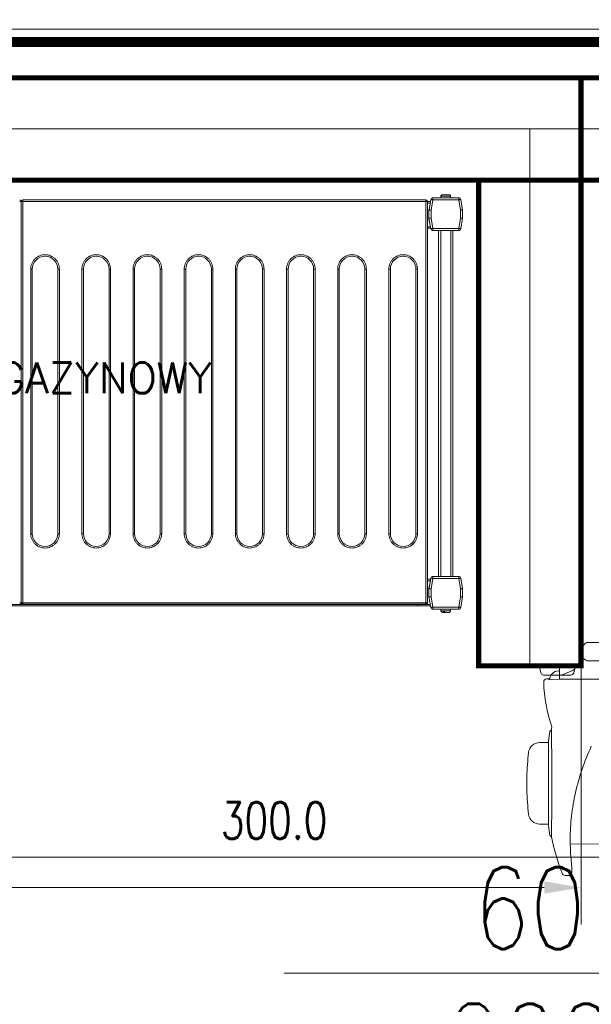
# Model space of a CAD drawing. Header units: millimetres. Extents: x -4835 to 23023, y -15404 to 3906.
# Tile 31 of 39: x -991 to -935, y 1384 to 1481. Entities that reach past the tile are written whole.
import ezdxf
from ezdxf.enums import TextEntityAlignment as Align

# ---------------------------------------------------------------- set-up
doc = ezdxf.new("R2010")
doc.units = ezdxf.units.MM
doc.layers.get('0').update_dxf_attribs({"lineweight": 9})
doc.layers.add('-AGP1_wymiary', color=8, linetype='Continuous', lineweight=9)
doc.layers.add('Budowlane - Sciany Wew', color=7, linetype='Continuous')
doc.layers.add('Ściany', color=51, linetype='Continuous')
doc.styles.add('Arch-Dim', font='romans.shx', dxfattribs={"width": 0.75})
doc.styles.add('Incold_std', font='simplex.shx', dxfattribs={"width": 0.8})
doc.styles.add('RomanS', font='simplex.shx')
doc.linetypes.add('BATTING', pattern='A,0.0001,-0.1,[134,ltypeshp.shx,S=0.1,R=0,X=-0.1,Y=0],-0.2,[134,ltypeshp.shx,S=0.1,R=180,X=0.1,Y=0],-0.1', length=0.4001)
doc.dimstyles.new('Standard 50', dxfattribs={"dimscale": 20, "dimtxt": 0.18, "dimasz": 0.18, "dimexe": 0.18, "dimexo": 0.0625, "dimgap": 0.09, "dimtad": 1, "dimdec": 1, "dimzin": 0, "dimdsep": 46, "dimtxsty": 'Arch-Dim', "dimcen": 0.09, "dimclrd": 2, "dimclre": 2, "dimclrt": 1, "dimadec": 0, "dimazin": 0, "dimtfac": 1, "dimtdec": 1, "dimtofl": 0, "dimtmove": 0, "dimatfit": 3, "dimfxl": 1, "dimtolj": 1, "dimtzin": 0, "dimarcsym": 0})

# ---------------------------------------------------------------- blocks, each defined once
blk = doc.blocks.new('40GAZ_podklad_lewy')
at = {"layer": 'Budowlane - Sciany Wew', "color": 251, "linetype": 'Continuous', "lineweight": 20}
blk.add_lwpolyline([(794.935, -844.747), (794.935, -837.247), (484.489, -837.247), (484.489, -649.298), (790.589, -649.298), (790.589, -574.798), (783.089, -574.798), (783.089, -641.744), (657.965, -641.745), (657.965, -462.297), (783.089, -462.296), (783.089, -472.298), (790.589, -472.298), (790.589, -452.224)], dxfattribs=at)
at = {"layer": 'Ściany', "const_width": 1}
blk.add_lwpolyline([(796.185, -845.997), (796.185, -835.997), (485.739, -835.997), (485.739, -650.548), (791.839, -650.548), (791.839, -573.548), (781.839, -573.548), (781.839, -640.493), (659.215, -640.495), (659.215, -463.548), (781.839, -463.546), (781.839, -473.548), (791.839, -473.548), (791.839, -450.975)], dxfattribs=at)
blk = doc.blocks.new('*D492')
at = {"layer": '-AGP1_wymiary', "color": 2, "lineweight": -2}
for p, q in [((43.703, 180), (82.702, 180)), ((79.102, 176.4), (79.102, 3.6)), ((43.703, 0), (82.702, 0))]:
    blk.add_line(p, q, dxfattribs=at)
at = {"layer": '-AGP1_wymiary', "color": 2}
for points in [[(79.702, 176.4), (78.502, 176.4), (79.102, 180)], [(78.502, 3.6), (79.702, 3.6), (79.102, 0)]]:
    blk.add_solid(points, dxfattribs=at)
at = {"layer": 'Defpoints', "color": 0}
for p in [(42.453, 180), (42.453, 0), (79.102, 0)]:
    blk.add_point(p, dxfattribs=at)
at = {"layer": '-AGP1_wymiary', "color": 1, "insert": (75.502, 90), "char_height": 3.6, "attachment_point": 5, "rotation": 90, "style": 'Arch-Dim'}
blk.add_mtext('\\A1;180.0', dxfattribs=at)
blk = doc.blocks.new('*D495')
at = {"layer": '-AGP1_wymiary', "color": 2, "lineweight": -2}
for p, q in [((40.75, 300), (79.749, 300)), ((76.149, 296.4), (76.149, 3.6)), ((40.75, 0), (79.749, 0))]:
    blk.add_line(p, q, dxfattribs=at)
at = {"layer": '-AGP1_wymiary', "color": 2}
for points in [[(76.749, 296.4), (75.549, 296.4), (76.149, 300)], [(75.549, 3.6), (76.749, 3.6), (76.149, 0)]]:
    blk.add_solid(points, dxfattribs=at)
at = {"layer": 'Defpoints', "color": 0}
for p in [(39.5, 300), (39.5, 0), (76.149, 0)]:
    blk.add_point(p, dxfattribs=at)
at = {"layer": '-AGP1_wymiary', "color": 1, "insert": (72.549, 150), "char_height": 3.6, "attachment_point": 5, "rotation": 90, "style": 'Arch-Dim'}
blk.add_mtext('\\A1;300.0', dxfattribs=at)
blk = doc.blocks.new('*U291')
at = {"lineweight": 15}
for p, q in [((72.833, -0.665), (72.683, -0.665)), ((72.983, -0.665), (72.833, -0.665)), ((72.833, -0.665), (72.833, -39.865)), ((72.983, -0.559), (72.983, -0.515)), ((112.383, -0.515), (72.983, -0.515)), ((72.983, -0.665), (72.983, -0.559)), ((72.983, -0.665), (72.983, -39.865)), ((112.383, -0.665), (72.983, -0.665)), ((112.383, -0.515), (112.383, -0.559)), ((112.383, -0.559), (112.383, -0.665)), ((112.383, -39.865), (112.383, -0.665)), ((112.533, -0.665), (112.383, -0.665)), ((112.533, -39.865), (112.533, -0.665)), ((112.533, -0.675), (112.829, -0.675)), ((112.533, -0.825), (112.802, -0.825)), ((112.866, -0.465), (112.686, -1.483)), ((113.063, -0.5), (112.883, -1.517)), ((113.063, -0.3), (113.063, -0.5)), ((115.587, -0.3), (113.063, -0.3)), ((115.587, -0.5), (113.063, -0.5)), ((113.85, -0.15), (113.85, -0.3)), ((114.8, -0.15), (113.85, -0.15)), ((113.857, -0.12), (113.853, -0.12)), ((114.797, -0.12), (114.793, -0.12)), ((114.8, -0.3), (114.8, -0.15)), ((115.587, -0.5), (115.587, -0.3)), ((115.766, -1.517), (115.587, -0.5)), ((115.963, -1.483), (115.784, -0.465)), ((115.784, -0.465), (115.966, -1.5)), ((112.683, -1.5), (112.686, -1.483)), ((112.683, -1.517), (112.683, -1.5)), ((112.883, -1.517), (112.683, -1.517)), ((112.683, -1.517), (112.683, -2.3)), ((112.883, -1.517), (112.883, -2.283)), ((115.766, -2.283), (115.766, -1.517)), ((115.966, -1.517), (115.766, -1.517)), ((115.966, -1.5), (115.966, -2.3)), ((115.966, -2.3), (115.966, -1.517)), ((112.683, -2.375), (112.683, -2.3)), ((112.683, -2.3), (112.866, -3.335)), ((112.815, -3.125), (112.683, -2.375)), ((112.883, -2.283), (113.063, -3.3)), ((115.587, -3.3), (115.766, -2.283)), ((115.784, -3.335), (115.966, -2.3)), ((115.966, -2.3), (115.784, -3.335)), ((112.533, -3.125), (112.815, -3.125)), ((112.533, -3.275), (112.842, -3.275)), ((113.063, -3.3), (115.587, -3.3)), ((113.063, -3.3), (113.063, -3.5)), ((113.063, -3.5), (115.587, -3.5)), ((113.625, -37.291), (113.625, -3.5)), ((113.825, -37.291), (113.825, -3.5)), ((114.825, -37.291), (114.825, -3.5)), ((115.025, -37.291), (115.025, -3.5)), ((115.587, -3.5), (115.587, -3.3)), ((112.866, -37.457), (112.686, -38.474)), ((113.063, -37.491), (112.883, -38.509)), ((113.063, -37.291), (113.063, -37.491)), ((115.587, -37.291), (113.063, -37.291)), ((115.587, -37.491), (113.063, -37.491)), ((115.587, -37.491), (115.587, -37.291)), ((115.766, -38.509), (115.587, -37.491)), ((115.963, -38.474), (115.784, -37.457)), ((112.533, -37.575), (112.842, -37.575)), ((112.533, -37.725), (112.815, -37.725)), ((112.683, -38.475), (112.815, -37.725)), ((112.683, -38.5), (112.683, -38.475)), ((112.683, -38.499), (112.683, -38.5)), ((112.683, -38.5), (112.683, -38.509)), ((112.683, -38.509), (112.683, -39.291)), ((112.883, -38.509), (112.683, -38.509)), ((112.683, -39.291), (112.866, -40.326)), ((112.683, -39.291), (112.683, -39.3)), ((112.683, -39.3), (112.866, -40.335)), ((112.883, -38.509), (112.883, -39.274)), ((112.883, -39.274), (113.063, -40.291)), ((115.587, -40.291), (115.766, -39.274)), ((115.966, -38.509), (115.766, -38.509)), ((115.766, -39.274), (115.766, -38.509)), ((115.784, -40.326), (115.966, -39.291)), ((115.784, -40.335), (115.966, -39.3)), ((115.966, -38.5), (115.966, -38.498)), ((115.966, -39.3), (115.966, -38.5)), ((115.966, -39.291), (115.966, -38.509)), ((111.583, -40.025), (4.383, -40.025)), ((111.583, -40.175), (4.383, -40.175)), ((72.683, -39.865), (72.833, -39.865)), ((72.833, -39.865), (72.983, -39.865)), ((72.983, -39.865), (112.383, -39.865)), ((72.983, -39.865), (72.983, -40.012)), ((72.983, -40.012), (72.983, -40.015)), ((72.983, -40.015), (112.383, -40.015)), ((111.583, -40.015), (111.583, -40.025)), ((111.583, -40.025), (111.583, -40.175)), ((111.583, -40.025), (112.811, -40.025)), ((111.583, -40.175), (112.837, -40.175)), ((112.383, -39.865), (112.533, -39.865)), ((112.383, -40.012), (112.383, -39.865)), ((112.383, -40.015), (112.383, -40.012)), ((113.063, -40.291), (115.587, -40.291)), ((113.063, -40.291), (113.063, -40.491)), ((115.587, -40.491), (115.587, -40.291)), ((113.063, -40.491), (115.587, -40.491)), ((113.063, -40.5), (115.587, -40.5)), ((113.85, -40.5), (113.85, -40.65)), ((113.85, -40.65), (114.8, -40.65)), ((114.091, -40.68), (114.201, -40.68)), ((114.241, -40.8), (114.147, -40.8)), ((114.8, -40.65), (114.8, -40.5))]:
    blk.add_line(p, q, dxfattribs=at)
at = {"color": 253, "lineweight": 15, "true_color": 0xa6a6a6}
for p, q in [((73.763, -33.115), (73.763, -7.265)), ((73.763, -7.265), (73.913, -7.265)), ((73.913, -33.115), (73.913, -7.265)), ((76.413, -7.265), (76.413, -33.115)), ((76.563, -7.265), (76.413, -7.265)), ((76.563, -7.265), (76.563, -33.115)), ((78.763, -33.115), (78.763, -7.265)), ((78.763, -7.265), (78.913, -7.265)), ((78.913, -33.115), (78.913, -7.265)), ((81.413, -7.265), (81.413, -33.115)), ((81.563, -7.265), (81.413, -7.265)), ((81.563, -7.265), (81.563, -33.115)), ((83.763, -33.115), (83.763, -7.265)), ((83.763, -7.265), (83.913, -7.265)), ((83.913, -33.115), (83.913, -7.265)), ((86.413, -7.265), (86.413, -33.115)), ((86.563, -7.265), (86.413, -7.265)), ((86.563, -7.265), (86.563, -33.115)), ((88.763, -33.115), (88.763, -7.265)), ((88.763, -7.265), (88.913, -7.265)), ((88.913, -33.115), (88.913, -7.265)), ((91.413, -7.265), (91.413, -33.115)), ((91.563, -7.265), (91.413, -7.265)), ((91.563, -7.265), (91.563, -33.115)), ((93.763, -33.115), (93.763, -7.265)), ((93.763, -7.265), (93.913, -7.265)), ((93.913, -33.115), (93.913, -7.265)), ((96.413, -7.265), (96.413, -33.115)), ((96.563, -7.265), (96.413, -7.265)), ((96.563, -7.265), (96.563, -33.115)), ((98.763, -33.115), (98.763, -7.265)), ((98.763, -7.265), (98.913, -7.265)), ((98.913, -33.115), (98.913, -7.265)), ((101.413, -7.265), (101.413, -33.115)), ((101.563, -7.265), (101.413, -7.265)), ((101.563, -7.265), (101.563, -33.115)), ((103.763, -33.115), (103.763, -7.265)), ((103.763, -7.265), (103.913, -7.265)), ((103.913, -33.115), (103.913, -7.265)), ((106.413, -7.265), (106.413, -33.115)), ((106.563, -7.265), (106.413, -7.265)), ((106.563, -7.265), (106.563, -33.115)), ((108.763, -33.115), (108.763, -7.265)), ((108.763, -7.265), (108.913, -7.265)), ((108.913, -33.115), (108.913, -7.265)), ((111.413, -7.265), (111.413, -33.115)), ((111.563, -7.265), (111.413, -7.265)), ((111.563, -7.265), (111.563, -33.115)), ((73.913, -33.115), (73.763, -33.115)), ((76.563, -33.115), (76.413, -33.115)), ((78.913, -33.115), (78.763, -33.115)), ((81.563, -33.115), (81.413, -33.115)), ((83.913, -33.115), (83.763, -33.115)), ((86.563, -33.115), (86.413, -33.115)), ((88.913, -33.115), (88.763, -33.115)), ((91.563, -33.115), (91.413, -33.115)), ((93.913, -33.115), (93.763, -33.115)), ((96.563, -33.115), (96.413, -33.115)), ((98.913, -33.115), (98.763, -33.115)), ((101.563, -33.115), (101.413, -33.115)), ((103.913, -33.115), (103.763, -33.115)), ((106.563, -33.115), (106.413, -33.115)), ((108.913, -33.115), (108.763, -33.115)), ((111.563, -33.115), (111.413, -33.115))]:
    blk.add_line(p, q, dxfattribs=at)
at = {"lineweight": 15, "flags": 128}
for points in [[(113.063, -0.5), (113.024, -0.493), (112.987, -0.487), (112.953, -0.481), (112.923, -0.475), (112.899, -0.471), (112.881, -0.468), (112.869, -0.466), (112.866, -0.465)], [(115.784, -0.465), (115.78, -0.466), (115.769, -0.468), (115.751, -0.471), (115.726, -0.475), (115.696, -0.481), (115.662, -0.487), (115.625, -0.493), (115.587, -0.5)], [(112.686, -1.483), (112.69, -1.483), (112.701, -1.485), (112.719, -1.489), (112.744, -1.493), (112.774, -1.498), (112.808, -1.504), (112.845, -1.511), (112.883, -1.517)], [(115.766, -1.517), (115.805, -1.511), (115.842, -1.504), (115.876, -1.498), (115.906, -1.493), (115.93, -1.489), (115.948, -1.485), (115.96, -1.483), (115.963, -1.483)], [(112.883, -2.283), (112.844, -2.286), (112.807, -2.289), (112.772, -2.292), (112.742, -2.295), (112.717, -2.297), (112.698, -2.299), (112.687, -2.3), (112.683, -2.3)], [(115.966, -2.3), (115.963, -2.3), (115.954, -2.299), (115.94, -2.298), (115.92, -2.296), (115.895, -2.294), (115.866, -2.291), (115.835, -2.288), (115.801, -2.286), (115.766, -2.283)], [(112.842, -3.275), (112.841, -3.272), (112.84, -3.264), (112.837, -3.25), (112.834, -3.231), (112.83, -3.208), (112.826, -3.182), (112.821, -3.154), (112.815, -3.125)], [(112.866, -3.335), (112.869, -3.334), (112.881, -3.332), (112.899, -3.329), (112.923, -3.325), (112.953, -3.319), (112.987, -3.313), (113.024, -3.307), (113.063, -3.3)], [(115.587, -3.3), (115.625, -3.307), (115.662, -3.313), (115.696, -3.319), (115.726, -3.325), (115.751, -3.329), (115.769, -3.332), (115.78, -3.334), (115.784, -3.335)], [(113.063, -37.491), (113.024, -37.484), (112.987, -37.478), (112.953, -37.472), (112.923, -37.467), (112.899, -37.462), (112.881, -37.459), (112.869, -37.457), (112.866, -37.457)], [(115.784, -37.457), (115.78, -37.457), (115.769, -37.459), (115.751, -37.462), (115.726, -37.467), (115.696, -37.472), (115.662, -37.478), (115.625, -37.484), (115.587, -37.491)], [(112.686, -38.474), (112.69, -38.475), (112.701, -38.477), (112.719, -38.48), (112.744, -38.484), (112.774, -38.489), (112.808, -38.495), (112.845, -38.502), (112.883, -38.509)], [(112.815, -37.725), (112.821, -37.696), (112.826, -37.668), (112.83, -37.642), (112.834, -37.619), (112.837, -37.6), (112.84, -37.586), (112.841, -37.578), (112.842, -37.575)], [(115.766, -38.509), (115.805, -38.502), (115.842, -38.495), (115.876, -38.489), (115.906, -38.484), (115.93, -38.48), (115.948, -38.477), (115.96, -38.475), (115.963, -38.474)], [(112.883, -39.274), (112.844, -39.277), (112.807, -39.28), (112.772, -39.283), (112.742, -39.286), (112.717, -39.288), (112.698, -39.29), (112.687, -39.291), (112.683, -39.291)], [(115.966, -39.291), (115.963, -39.291), (115.954, -39.29), (115.94, -39.289), (115.92, -39.287), (115.895, -39.285), (115.866, -39.283), (115.835, -39.28), (115.801, -39.277), (115.766, -39.274)], [(112.866, -40.326), (112.869, -40.325), (112.881, -40.323), (112.899, -40.32), (112.923, -40.316), (112.953, -40.311), (112.987, -40.305), (113.024, -40.298), (113.063, -40.291)], [(115.587, -40.291), (115.625, -40.298), (115.662, -40.305), (115.696, -40.311), (115.726, -40.316), (115.751, -40.32), (115.769, -40.323), (115.78, -40.325), (115.784, -40.326)]]:
    blk.add_lwpolyline(points, dxfattribs=at)
at = {"lineweight": 15}
for centre, radius, start, end in [((72.683, -0.665), 0.15, 0, 90), ((72.983, -0.665), 0.15, 90, 180), ((112.383, -0.665), 0.15, 0, 90), ((113.063, -0.5), 0.2, 90, 170), ((114, -0.15), 0.15, 168.46304, 180), ((114.65, -0.15), 0.15, 0, 11.53696), ((115.587, -0.5), 0.2, 10, 90), ((115.587, -0.5), 0.2, 10, 90), ((112.883, -1.517), 0.2, 170, 180), ((115.766, -1.517), 0.2, 0, 10), ((113.063, -3.3), 0.2, 190, 270), ((115.587, -3.3), 0.2, 270, 350), ((115.587, -3.3), 0.2, 270, 350), ((113.063, -37.491), 0.2, 90, 170), ((115.587, -37.491), 0.2, 10, 90), ((112.883, -38.509), 0.2, 170, 180), ((115.766, -38.509), 0.2, 0, 10), ((113.063, -40.291), 0.2, 190, 270), ((113.063, -40.3), 0.2, 190, 270), ((115.587, -40.291), 0.2, 270, 350), ((115.587, -40.3), 0.2, 270, 350), ((114, -40.65), 0.15, 180, 270), ((114.65, -40.65), 0.15, 270, 0)]:
    blk.add_arc(centre, radius, start, end, dxfattribs=at)
at = {"color": 253, "lineweight": 15, "true_color": 0xa6a6a6}
for centre, start, end in [((75.163, -7.265), 0, 180), ((80.163, -7.265), 0, 180), ((85.163, -7.265), 0, 180), ((90.163, -7.265), 0, 180), ((95.163, -7.265), 0, 180), ((100.163, -7.265), 0, 180), ((105.163, -7.265), 0, 180), ((110.163, -7.265), 0, 180), ((75.163, -33.115), 180, 0), ((80.163, -33.115), 180, 0), ((85.163, -33.115), 180, 0), ((90.163, -33.115), 180, 0), ((95.163, -33.115), 180, 0), ((100.163, -33.115), 180, 0), ((105.163, -33.115), 180, 0), ((110.163, -33.115), 180, 0)]:
    blk.add_arc(centre, 1.25, start, end, dxfattribs=at)
at = {"lineweight": 15}
for points, knots in [([(114.005, 0), (113.988, -0.002), (113.954, -0.005), (113.908, -0.031), (113.872, -0.07), (113.862, -0.103), (113.857, -0.12)], [0, 0, 0, 0, 0.250228, 0.500558, 0.74813, 1, 1, 1, 1]), ([(114.644, 0), (114.634, 0), (114.613, 0), (114.536, 0), (114.436, 0), (114.325, 0), (114.213, 0), (114.113, 0), (114.037, 0), (114.016, 0), (114.005, 0)], [0, 0, 0, 0, 0.1211745, 0.2500031, 0.378819, 0.4999934, 0.621181, 0.7499969, 0.8788255, 1, 1, 1, 1]), ([(114.793, -0.12), (114.788, -0.104), (114.778, -0.072), (114.744, -0.033), (114.698, -0.006), (114.663, -0.002), (114.644, 0)], [0, 0, 0, 0, 0.243628, 0.487231, 0.731943, 1, 1, 1, 1]), ([(72.683, -40.012), (72.693, -40.011), (72.714, -40.009), (72.743, -40), (72.77, -39.985), (72.8, -39.96), (72.828, -39.92), (72.831, -39.882), (72.833, -39.863)], [0, 0, 0, 0, 0.130781, 0.260022, 0.387973, 0.514587, 0.761732, 1, 1, 1, 1]), ([(72.833, -39.863), (72.835, -39.882), (72.839, -39.92), (72.867, -39.96), (72.897, -39.985), (72.923, -40), (72.953, -40.009), (72.973, -40.011), (72.983, -40.012)], [0, 0, 0, 0, 0.238268, 0.485413, 0.612027, 0.739978, 0.869219, 1, 1, 1, 1]), ([(112.383, -40.012), (112.393, -40.011), (112.414, -40.009), (112.443, -40), (112.47, -39.985), (112.5, -39.96), (112.528, -39.92), (112.531, -39.882), (112.533, -39.863)], [0, 0, 0, 0, 0.130778, 0.260041, 0.387968, 0.514579, 0.761745, 1, 1, 1, 1]), ([(114.045, -40.8), (114.052, -40.8), (114.074, -40.8), (114.117, -40.8), (114.147, -40.8)], [0, 0, 0, 0, 0.311906, 1, 1, 1, 1]), ([(114.147, -40.8), (114.141, -40.798), (114.128, -40.795), (114.11, -40.769), (114.097, -40.73), (114.093, -40.697), (114.091, -40.68)], [0, 0, 0, 0, 0.250224, 0.500526, 0.748162, 1, 1, 1, 1]), ([(114.201, -40.68), (114.203, -40.696), (114.207, -40.728), (114.22, -40.767), (114.238, -40.794), (114.251, -40.798), (114.258, -40.8)], [0, 0, 0, 0, 0.243636, 0.487267, 0.731983, 1, 1, 1, 1]), ([(114.258, -40.8), (114.295, -40.8), (114.37, -40.8), (114.48, -40.8), (114.572, -40.8), (114.629, -40.8), (114.654, -40.8), (114.648, -40.8), (114.647, -40.8)], [0, 0, 0, 0, 0.188936, 0.389821, 0.590682, 0.779625, 0.968579, 1, 1, 1, 1])]:
    blk.add_open_spline(points, degree=3, knots=knots, dxfattribs=at)
at = {"color": 253, "lineweight": 15, "true_color": 0xa6a6a6}
for points, knots in [([(73.763, -7.265), (73.768, -7.18), (73.777, -7.004), (73.855, -6.743), (73.984, -6.492), (74.166, -6.268), (74.39, -6.086), (74.641, -5.956), (74.902, -5.881), (75.163, -5.857), (75.424, -5.881), (75.685, -5.956), (75.936, -6.086), (76.16, -6.268), (76.342, -6.492), (76.471, -6.743), (76.549, -7.004), (76.559, -7.18), (76.563, -7.265)], [0, 0, 0, 0, 0.058258, 0.120006, 0.184321, 0.25, 0.31568, 0.379995, 0.441741, 0.5, 0.558258, 0.620006, 0.68432, 0.75, 0.815679, 0.879994, 0.941742, 1, 1, 1, 1]), ([(78.763, -7.265), (78.768, -7.18), (78.777, -7.004), (78.855, -6.743), (78.984, -6.492), (79.166, -6.268), (79.39, -6.086), (79.641, -5.956), (79.902, -5.881), (80.163, -5.857), (80.424, -5.881), (80.685, -5.956), (80.936, -6.086), (81.16, -6.268), (81.342, -6.492), (81.471, -6.743), (81.549, -7.004), (81.559, -7.18), (81.563, -7.265)], [0, 0, 0, 0, 0.058258, 0.120006, 0.184321, 0.25, 0.31568, 0.379994, 0.441742, 0.5, 0.558259, 0.620005, 0.68432, 0.75, 0.815679, 0.879994, 0.941742, 1, 1, 1, 1]), ([(83.763, -7.265), (83.768, -7.18), (83.777, -7.004), (83.855, -6.743), (83.984, -6.492), (84.166, -6.268), (84.39, -6.086), (84.641, -5.956), (84.902, -5.881), (85.163, -5.857), (85.424, -5.881), (85.685, -5.956), (85.936, -6.086), (86.16, -6.268), (86.342, -6.492), (86.471, -6.743), (86.549, -7.004), (86.559, -7.18), (86.563, -7.265)], [0, 0, 0, 0, 0.058258, 0.120006, 0.18432, 0.25, 0.31568, 0.379994, 0.441742, 0.5, 0.558258, 0.620005, 0.68432, 0.75, 0.81568, 0.879994, 0.941742, 1, 1, 1, 1]), ([(88.763, -7.265), (88.768, -7.18), (88.777, -7.004), (88.855, -6.743), (88.984, -6.492), (89.166, -6.268), (89.39, -6.086), (89.641, -5.956), (89.902, -5.881), (90.163, -5.857), (90.424, -5.881), (90.685, -5.956), (90.936, -6.086), (91.16, -6.268), (91.342, -6.492), (91.471, -6.743), (91.549, -7.004), (91.559, -7.18), (91.563, -7.265)], [0, 0, 0, 0, 0.058258, 0.120006, 0.18432, 0.25, 0.315679, 0.379994, 0.441742, 0.500001, 0.558258, 0.620006, 0.684321, 0.75, 0.81568, 0.879994, 0.941742, 1, 1, 1, 1]), ([(93.763, -7.265), (93.768, -7.18), (93.777, -7.004), (93.855, -6.743), (93.984, -6.492), (94.166, -6.268), (94.39, -6.086), (94.641, -5.956), (94.902, -5.881), (95.163, -5.857), (95.424, -5.881), (95.685, -5.956), (95.936, -6.086), (96.16, -6.268), (96.342, -6.492), (96.471, -6.743), (96.549, -7.004), (96.559, -7.18), (96.563, -7.265)], [0, 0, 0, 0, 0.058258, 0.120006, 0.18432, 0.25, 0.31568, 0.379995, 0.441742, 0.5, 0.558258, 0.620006, 0.68432, 0.75, 0.81568, 0.879994, 0.941742, 1, 1, 1, 1]), ([(98.763, -7.265), (98.768, -7.18), (98.777, -7.004), (98.855, -6.743), (98.984, -6.492), (99.166, -6.268), (99.39, -6.086), (99.641, -5.956), (99.902, -5.881), (100.163, -5.857), (100.424, -5.881), (100.685, -5.956), (100.936, -6.086), (101.16, -6.268), (101.342, -6.492), (101.471, -6.743), (101.549, -7.004), (101.559, -7.18), (101.563, -7.265)], [0, 0, 0, 0, 0.058258, 0.120006, 0.184321, 0.25, 0.31568, 0.379995, 0.441741, 0.5, 0.558258, 0.620006, 0.68432, 0.75, 0.815679, 0.879994, 0.941742, 1, 1, 1, 1]), ([(103.763, -7.265), (103.768, -7.18), (103.777, -7.004), (103.855, -6.743), (103.984, -6.492), (104.166, -6.268), (104.39, -6.086), (104.641, -5.956), (104.902, -5.881), (105.163, -5.857), (105.424, -5.881), (105.685, -5.956), (105.936, -6.086), (106.16, -6.268), (106.342, -6.492), (106.471, -6.743), (106.549, -7.004), (106.559, -7.18), (106.563, -7.265)], [0, 0, 0, 0, 0.058258, 0.120006, 0.184321, 0.25, 0.31568, 0.379994, 0.441742, 0.5, 0.558259, 0.620005, 0.68432, 0.75, 0.815679, 0.879994, 0.941742, 1, 1, 1, 1]), ([(108.763, -7.265), (108.768, -7.18), (108.777, -7.004), (108.855, -6.743), (108.984, -6.492), (109.166, -6.268), (109.39, -6.086), (109.641, -5.956), (109.902, -5.881), (110.163, -5.857), (110.424, -5.881), (110.685, -5.956), (110.936, -6.086), (111.16, -6.268), (111.342, -6.492), (111.471, -6.743), (111.549, -7.004), (111.559, -7.18), (111.563, -7.265)], [0, 0, 0, 0, 0.058258, 0.120006, 0.18432, 0.25, 0.31568, 0.379994, 0.441742, 0.5, 0.558258, 0.620005, 0.68432, 0.75, 0.81568, 0.879994, 0.941742, 1, 1, 1, 1]), ([(76.563, -33.115), (76.559, -33.2), (76.549, -33.376), (76.471, -33.637), (76.342, -33.888), (76.16, -34.112), (75.936, -34.294), (75.685, -34.424), (75.424, -34.499), (75.163, -34.523), (74.902, -34.499), (74.641, -34.424), (74.39, -34.294), (74.166, -34.112), (73.984, -33.888), (73.855, -33.637), (73.777, -33.376), (73.768, -33.2), (73.763, -33.115)], [0, 0, 0, 0, 0.058258, 0.120005, 0.184321, 0.25, 0.31568, 0.379994, 0.441742, 0.5, 0.558259, 0.620005, 0.68432, 0.75, 0.815679, 0.879995, 0.941742, 1, 1, 1, 1]), ([(81.563, -33.115), (81.559, -33.2), (81.549, -33.376), (81.471, -33.637), (81.342, -33.888), (81.16, -34.112), (80.936, -34.294), (80.685, -34.424), (80.424, -34.499), (80.163, -34.523), (79.902, -34.499), (79.641, -34.424), (79.39, -34.294), (79.166, -34.112), (78.984, -33.888), (78.855, -33.637), (78.777, -33.376), (78.768, -33.2), (78.763, -33.115)], [0, 0, 0, 0, 0.058258, 0.120005, 0.184321, 0.25, 0.31568, 0.379995, 0.441741, 0.5, 0.558258, 0.620006, 0.68432, 0.75, 0.815679, 0.879995, 0.941742, 1, 1, 1, 1]), ([(86.563, -33.115), (86.559, -33.2), (86.549, -33.376), (86.471, -33.637), (86.342, -33.888), (86.16, -34.112), (85.936, -34.294), (85.685, -34.424), (85.424, -34.499), (85.163, -34.523), (84.902, -34.499), (84.641, -34.424), (84.39, -34.294), (84.166, -34.112), (83.984, -33.888), (83.855, -33.637), (83.777, -33.376), (83.768, -33.2), (83.763, -33.115)], [0, 0, 0, 0, 0.058258, 0.120006, 0.18432, 0.25, 0.315679, 0.379995, 0.441742, 0.5, 0.558258, 0.620006, 0.68432, 0.75, 0.81568, 0.879995, 0.941742, 1, 1, 1, 1]), ([(91.563, -33.115), (91.559, -33.2), (91.549, -33.376), (91.471, -33.637), (91.342, -33.888), (91.16, -34.112), (90.936, -34.294), (90.685, -34.424), (90.424, -34.499), (90.163, -34.523), (89.902, -34.499), (89.641, -34.424), (89.39, -34.294), (89.166, -34.112), (88.984, -33.888), (88.855, -33.637), (88.777, -33.376), (88.768, -33.2), (88.763, -33.115)], [0, 0, 0, 0, 0.058258, 0.120006, 0.18432, 0.25, 0.315679, 0.379994, 0.441742, 0.499999, 0.558258, 0.620006, 0.684321, 0.75, 0.81568, 0.879994, 0.941742, 1, 1, 1, 1]), ([(96.563, -33.115), (96.559, -33.2), (96.549, -33.376), (96.471, -33.637), (96.342, -33.888), (96.16, -34.112), (95.936, -34.294), (95.685, -34.424), (95.424, -34.499), (95.163, -34.523), (94.902, -34.499), (94.641, -34.424), (94.39, -34.294), (94.166, -34.112), (93.984, -33.888), (93.855, -33.637), (93.777, -33.376), (93.768, -33.2), (93.763, -33.115)], [0, 0, 0, 0, 0.058258, 0.120005, 0.18432, 0.25, 0.31568, 0.379994, 0.441742, 0.5, 0.558258, 0.620005, 0.684321, 0.75, 0.81568, 0.879994, 0.941742, 1, 1, 1, 1]), ([(101.563, -33.115), (101.559, -33.2), (101.549, -33.376), (101.471, -33.637), (101.342, -33.888), (101.16, -34.112), (100.936, -34.294), (100.685, -34.424), (100.424, -34.499), (100.163, -34.523), (99.902, -34.499), (99.641, -34.424), (99.39, -34.294), (99.166, -34.112), (98.984, -33.888), (98.855, -33.637), (98.777, -33.376), (98.768, -33.2), (98.763, -33.115)], [0, 0, 0, 0, 0.058258, 0.120005, 0.184321, 0.25, 0.31568, 0.379994, 0.441742, 0.5, 0.558259, 0.620005, 0.68432, 0.75, 0.815679, 0.879995, 0.941742, 1, 1, 1, 1]), ([(106.563, -33.115), (106.559, -33.2), (106.549, -33.376), (106.471, -33.637), (106.342, -33.888), (106.16, -34.112), (105.936, -34.294), (105.685, -34.424), (105.424, -34.499), (105.163, -34.523), (104.902, -34.499), (104.641, -34.424), (104.39, -34.294), (104.166, -34.112), (103.984, -33.888), (103.855, -33.637), (103.777, -33.376), (103.768, -33.2), (103.763, -33.115)], [0, 0, 0, 0, 0.058258, 0.120005, 0.184321, 0.25, 0.31568, 0.379995, 0.441741, 0.5, 0.558258, 0.620006, 0.68432, 0.75, 0.815679, 0.879995, 0.941742, 1, 1, 1, 1]), ([(111.563, -33.115), (111.559, -33.2), (111.549, -33.376), (111.471, -33.637), (111.342, -33.888), (111.16, -34.112), (110.936, -34.294), (110.685, -34.424), (110.424, -34.499), (110.163, -34.523), (109.902, -34.499), (109.641, -34.424), (109.39, -34.294), (109.166, -34.112), (108.984, -33.888), (108.855, -33.637), (108.777, -33.376), (108.768, -33.2), (108.763, -33.115)], [0, 0, 0, 0, 0.058258, 0.120006, 0.18432, 0.25, 0.315679, 0.379995, 0.441742, 0.5, 0.558258, 0.620006, 0.68432, 0.75, 0.81568, 0.879995, 0.941742, 1, 1, 1, 1])]:
    blk.add_open_spline(points, degree=3, knots=knots, dxfattribs=at)
at = {"color": 7, "insert": (58, -20.4), "char_height": 3, "width": 116, "attachment_point": 5, "style": 'RomanS'}
blk.add_mtext('REGAŁ CHŁODNICZY MAGAZYNOWY\\P1160x408mm', dxfattribs=at)
blk = doc.blocks.new('*U38')
blk.add_line((30, 24), (30, -24))
at = {"transparency": 33554687}
for p, q in [((1.28, 2.949), (1.28, 7.099)), ((1.294, 7.099), (1.321, 1.943)), ((17.37, 7.099), (17.398, 3.943)), ((7.853, 6.005), (8.128, 5.879)), ((8.128, 5.879), (8.404, 5.757)), ((8.404, 5.757), (8.681, 5.639)), ((8.681, 5.639), (8.959, 5.525)), ((8.959, 5.525), (9.239, 5.415)), ((9.239, 5.415), (9.519, 5.309)), ((9.519, 5.309), (9.801, 5.207)), ((9.801, 5.207), (10.084, 5.108)), ((10.084, 5.108), (10.367, 5.014)), ((10.367, 5.014), (10.65, 4.923)), ((10.65, 4.923), (10.935, 4.837)), ((10.935, 4.837), (11.22, 4.754)), ((0.103, 4.471), (0, 4.499)), ((0.678, 4.279), (0.276, 4.386)), ((0.868, 3.16), (0.434, 4.183)), ((0.9, 3.989), (0.9, 2.889)), ((11.22, 4.754), (11.506, 4.676)), ((11.506, 4.676), (11.792, 4.601)), ((11.792, 4.601), (12.078, 4.53)), ((12.078, 4.53), (12.365, 4.464)), ((12.365, 4.464), (12.652, 4.401)), ((12.652, 4.401), (12.938, 4.342)), ((12.938, 4.342), (13.225, 4.288)), ((13.225, 4.288), (13.51, 4.237)), ((13.51, 4.237), (13.796, 4.191)), ((13.796, 4.191), (14.082, 4.148)), ((14.082, 4.148), (14.368, 4.109)), ((14.368, 4.109), (14.653, 4.075)), ((14.653, 4.075), (14.938, 4.044)), ((14.938, 4.044), (15.223, 4.017)), ((15.223, 4.017), (15.507, 3.994)), ((15.507, 3.994), (15.791, 3.975)), ((15.791, 3.975), (16.075, 3.96)), ((16.075, 3.96), (16.359, 3.949)), ((16.359, 3.949), (16.643, 3.942)), ((16.643, 3.942), (16.925, 3.939)), ((16.925, 3.939), (17.207, 3.94)), ((17.207, 3.94), (17.488, 3.944)), ((17.488, 3.944), (17.769, 3.953)), ((17.769, 3.953), (18.049, 3.966)), ((18.049, 3.966), (18.327, 3.982)), ((18.327, 3.982), (18.605, 4.003)), ((18.605, 4.003), (18.882, 4.027)), ((18.882, 4.027), (18.907, 4.03)), ((18.907, 4.03), (18.992, 4.038)), ((18.992, 4.038), (19.086, 4.047)), ((19.086, 4.047), (19.176, 4.055)), ((19.176, 4.055), (19.264, 4.062)), ((19.264, 4.062), (19.349, 4.069)), ((19.349, 4.069), (19.431, 4.076)), ((19.431, 4.076), (19.511, 4.082)), ((19.511, 4.082), (19.587, 4.087)), ((19.587, 4.087), (19.66, 4.091)), ((19.66, 4.091), (19.73, 4.095)), ((19.73, 4.095), (19.796, 4.098)), ((19.796, 4.098), (19.858, 4.1)), ((19.858, 4.1), (19.917, 4.101)), ((19.917, 4.101), (19.971, 4.102)), ((19.971, 4.102), (20.022, 4.101)), ((20.022, 4.101), (20.07, 4.1)), ((20.07, 4.1), (20.114, 4.097)), ((20.114, 4.097), (20.155, 4.094)), ((20.155, 4.094), (20.193, 4.089)), ((20.193, 4.089), (20.229, 4.082)), ((20.229, 4.082), (20.262, 4.072)), ((20.262, 4.072), (20.284, 4.063)), ((20.284, 4.063), (20.302, 4.052)), ((20.302, 4.052), (20.319, 4.04)), ((20.319, 4.04), (20.324, 4.035)), ((20.331, 4.027), (20.345, 4.011)), ((20.345, 4.011), (20.368, 3.984)), ((20.368, 3.984), (20.389, 3.961)), ((20.389, 3.961), (20.406, 3.941)), ((20.406, 3.941), (20.42, 3.925)), ((20.42, 3.925), (20.431, 3.912)), ((20.431, 3.912), (20.439, 3.903)), ((20.439, 3.903), (20.443, 3.898)), ((20.443, 3.898), (20.445, 3.896)), ((0, 2.899), (0.85, 2.899)), ((0.595, 2.889), (1.316, 2.889)), ((1.28, 2.949), (1.316, 2.949)), ((20.47, 3.83), (20.47, 3.432)), ((0.9, 2.064), (0.9, 1.382)), ((1.32, 1.896), (1.321, 1.927)), ((1.321, 1.927), (1.321, 1.943)), ((6.254, 2.101), (6.246, 2.101)), ((6.277, 2.101), (6.254, 2.101)), ((6.318, 2.102), (6.277, 2.101)), ((6.29, 2.08), (6.29, 2.101)), ((6.375, 2.103), (6.318, 2.102)), ((6.448, 2.104), (6.375, 2.103)), ((6.537, 2.106), (6.448, 2.104)), ((6.641, 2.108), (6.537, 2.106)), ((6.76, 2.11), (6.641, 2.108)), ((6.895, 2.112), (6.76, 2.11)), ((7.044, 2.115), (6.895, 2.112)), ((7.207, 2.117), (7.044, 2.115)), ((7.384, 2.12), (7.207, 2.117)), ((7.573, 2.123), (7.384, 2.12)), ((7.774, 2.125), (7.573, 2.123)), ((7.974, 2.128), (7.774, 2.125)), ((8.183, 2.131), (7.974, 2.128)), ((8.402, 2.133), (8.183, 2.131)), ((8.629, 2.135), (8.402, 2.133)), ((8.879, 2.138), (8.629, 2.135)), ((9.138, 2.14), (8.879, 2.138)), ((9.405, 2.142), (9.138, 2.14)), ((9.679, 2.144), (9.405, 2.142)), ((9.957, 2.146), (9.679, 2.144)), ((10.24, 2.147), (9.957, 2.146)), ((10.526, 2.148), (10.24, 2.147)), ((10.817, 2.149), (10.526, 2.148)), ((11.11, 2.15), (10.817, 2.149)), ((11.404, 2.15), (11.11, 2.15)), ((11.697, 2.15), (11.404, 2.15)), ((11.99, 2.149), (11.697, 2.15)), ((12.28, 2.149), (11.99, 2.149)), ((12.569, 2.148), (12.28, 2.149)), ((12.855, 2.146), (12.569, 2.148)), ((13.136, 2.145), (12.855, 2.146)), ((13.412, 2.143), (13.136, 2.145)), ((13.681, 2.141), (13.412, 2.143)), ((13.943, 2.139), (13.681, 2.141)), ((14.197, 2.137), (13.943, 2.139)), ((14.444, 2.134), (14.197, 2.137)), ((14.681, 2.131), (14.444, 2.134)), ((14.908, 2.129), (14.681, 2.131)), ((15.123, 2.126), (14.908, 2.129)), ((15.327, 2.123), (15.123, 2.126)), ((15.518, 2.12), (15.327, 2.123)), ((15.698, 2.118), (15.518, 2.12)), ((15.864, 2.115), (15.698, 2.118)), ((16.016, 2.113), (15.864, 2.115)), ((16.153, 2.11), (16.016, 2.113)), ((16.276, 2.108), (16.153, 2.11)), ((16.383, 2.106), (16.276, 2.108)), ((16.475, 2.105), (16.383, 2.106)), ((16.551, 2.103), (16.475, 2.105)), ((16.612, 2.102), (16.551, 2.103)), ((16.656, 2.101), (16.612, 2.102)), ((16.65, 2.101), (16.65, 2.08)), ((16.683, 2.101), (16.656, 2.101)), ((16.694, 2.101), (16.683, 2.101)), ((16.694, 2.101), (16.694, 2.101)), ((0.678, 1.08), (0, 0.899)), ((0.882, 1.278), (0.882, 1.267)), ((1.266, 1.849), (1.316, 1.849)), ((1.268, 1.649), (1.266, 1.849)), ((1.316, 1.849), (1.318, 1.854)), ((1.318, 1.854), (1.319, 1.871)), ((1.319, 1.871), (1.32, 1.896)), ((15.57, 1.824), (7.37, 1.824)), ((7.487, 0.941), (7.471, 1.824)), ((15.469, 1.824), (15.453, 0.941)), ((10.825, -0.294), (12.115, -0.294))]:
    blk.add_line(p, q, dxfattribs=at)
at = {"ltscale": 0.1, "transparency": 33554687}
blk.add_line((0.9, 2.889), (0.9, 2.064), dxfattribs=at)
at = {"transparency": 33554684}
blk.add_lwpolyline([(0.01, 6.949), (0.01, 6.999), (0.11, 6.999, 0.175422), (0.303, 7.068, 0.244753), (0.31, 7.086), (0.31, 7.124, 0.414214), (0.285, 7.149), (-2.465, 7.149, 0.414214), (-2.49, 7.124), (-2.49, 7.086, 0.200685), (-2.483, 7.068), (-2.431, 7.033), (-2.746, 7.102), (-2.757, 7.054, 0.414214), (-2.681, 6.934), (-2.29, 6.849), (-2.29, 5.57, 0.649069), (-0.49, 5.599), (-0.49, 6.849), (-0.09, 6.849, 0.414214), (0.01, 6.949)], format="xyb", dxfattribs=at)
blk.add_lwpolyline([(0, 5), (0, -5)], dxfattribs=at)
at = {"transparency": 33554687}
for centre, radius, start, end in [((-0.026, 3.988), 0.5, 23, 75), ((0.6, 3.989), 0.3, 0, 75), ((20.256, 3.962), 0.0994, 41.71563, 46.83776), ((20.37, 3.83), 0.1, 22.56127, 41.44038), ((20.37, 3.83), 0.1, 0, 22.56127), ((0.595, 2.789), 0.1, 90, 180), ((0.85, 2.949), 0.05, 270, 0), ((0.5, 3.004), 0.4, 0, 23), ((11.47, 26.549), 25, 282.05829, 290.62347), ((20.17, 3.432), 0.3, 290.61429, 0.07531), ((1.345, 2.789), 0.85, 180, 268.37737), ((1.27, 15.349), 14, 271.24448, 289.49813), ((5.976, 2.057), 0.1, 77.16233, 109.19666), ((11.47, 26.549), 25, 257.35791, 257.93975), ((6.41, 2.08), 0.12, 180, 260.87795), ((10.386, 26.842), 25.2, 260.87795, 263.11218), ((12.554, 26.842), 25.2, 276.88782, 279.12205), ((16.53, 2.08), 0.12, 279.12205, 0), ((0.6, 1.37), 0.3, 285, 339.90257), ((0.593, 1.382), 0.307, 340.12563, 0.00958), ((1.568, 1.652), 0.3, 180.5, 271.24448), ((7.37, 1.874), 0.05, 263.11218, 270), ((15.57, 1.874), 0.05, 270, 276.88782), ((8.587, 0.961), 1.1, 181, 263.57059), ((14.353, 0.961), 1.1, 276.42941, 359), ((11.47, 26.549), 26.85, 263.57059, 268.62246), ((11.47, 26.549), 26.85, 271.37754, 276.42941)]:
    blk.add_arc(centre, radius, start, end, dxfattribs=at)
at = {"insert": (19.663, -24), "char_height": 8, "width": 48, "attachment_point": 1, "rotation": 90, "style": 'Incold_std'}
blk.add_mtext('\\pxqc;60\\P200', dxfattribs=at)
blk = doc.blocks.new('*U490')
at = {"const_width": 0.5}
blk.add_lwpolyline([(117.453, 170), (117.453, 180), (180, 180), (180, 0), (0, 0), (0, 180), (57.453, 180), (57.453, 170), (10, 170), (10, 10), (170, 10), (170, 170)], close=True, dxfattribs=at)
at = {"color": 253, "linetype": 'BATTING', "ltscale": 12, "true_color": 0xadadad}
blk.add_lwpolyline([(57.453, 175), (5, 175), (5, 5), (175, 5), (175, 175), (117.453, 175)], dxfattribs=at)
at = {"layer": '-AGP1_wymiary'}
dim = blk.add_linear_dim(base=(79.102, 0), p1=(42.453, 180), p2=(42.453, 0), angle=90, dimstyle='Standard 50', override={"dimfxl": 50, "dimfxlon": 1}, dxfattribs=at)
dim.commit()
dim.dimension.update_dxf_attribs({"geometry": '*D492', "text_midpoint": (75.502, 90)})
blk = doc.blocks.new('*U493')
at = {"const_width": 0.5}
blk.add_lwpolyline([(124.5, 290), (124.5, 300), (180, 300), (180, 0), (0, 0), (0, 300), (54.5, 300), (54.5, 290), (10, 290), (10, 10), (170, 10), (170, 290)], close=True, dxfattribs=at)
at = {"color": 253, "linetype": 'BATTING', "ltscale": 12, "true_color": 0xadadad}
blk.add_lwpolyline([(54.5, 295), (5, 295), (5, 5), (175, 5), (175, 295), (124.5, 295)], dxfattribs=at)
at = {"layer": '-AGP1_wymiary'}
dim = blk.add_linear_dim(base=(76.149, 0), p1=(39.5, 300), p2=(39.5, 0), angle=90, dimstyle='Standard 50', override={"dimfxl": 50, "dimfxlon": 1}, dxfattribs=at)
dim.commit()
dim.dimension.update_dxf_attribs({"geometry": '*D495', "text_midpoint": (72.549, 150)})
blk = doc.blocks.new('C')
at = {"color": 6}
blk.add_blockref('40GAZ_podklad_lewy', (14978.113, 9594.994), dxfattribs=at)
at = {"rotation": 270}
for name, p in [('*U490', (15465.75, 8940.945)), ('*U493', (15465.75, 8940.945)), ('*U38', (15640.75, 8883.491))]:
    blk.add_blockref(name, p, dxfattribs=at)
at = {"linetype": 'Continuous', "lineweight": 25}
blk.add_blockref('*U291', (15518.206, 8929.526), dxfattribs=at)
at = {"style": 'RomanS'}
for tag, p in [('NABIAŁ/WODA', (15408.981, 8677.116)), ('PIWO', (15267.093, 8677.754)), ('NAP.KOLOR/SOKI', (15343.118, 8676.924)), ('ART.SPOŻ/PIECZYWO', (15532.08, 8676.664)), ('PIWO', (15207.951, 8676.645)), ('NAP.FUNKCJO', (15477.314, 8560.333)), ('WODA', (15287.586, 8558.33)), ('NAP.FUNKCJO', (15590.485, 8190.216))]:
    blk.add_attdef(tag, text='', height=5, dxfattribs=at).set_placement(p, align=Align.TOP_CENTER)
for tag, p in [('HIGIENA/SEZON', (15061.418, 8584.208)), ('NAP.KOLOR', (15247.469, 8484.932)), ('CIASTKA', (15515.918, 8480.98)), ('PIWO', (15326.45, 8485.009)), ('SOKI', (15435.425, 8482.473)), ('CHIPSY/SŁONE', (15435.107, 8413.607)), ('SŁODYCZE', (15516.207, 8415.789)), ('NAP.KOLOR', (15248.057, 8414.457)), ('PIWO', (15326.035, 8419.432))]:
    blk.add_attdef(tag, text='', height=5, rotation=90, dxfattribs=at).set_placement(p, align=Align.TOP_CENTER)

msp = doc.modelspace()

# ---------------------------------------------------------------- block references
msp.add_blockref('C', (-16582.0281, -7466.0778))

doc.saveas('drawing.dxf')
